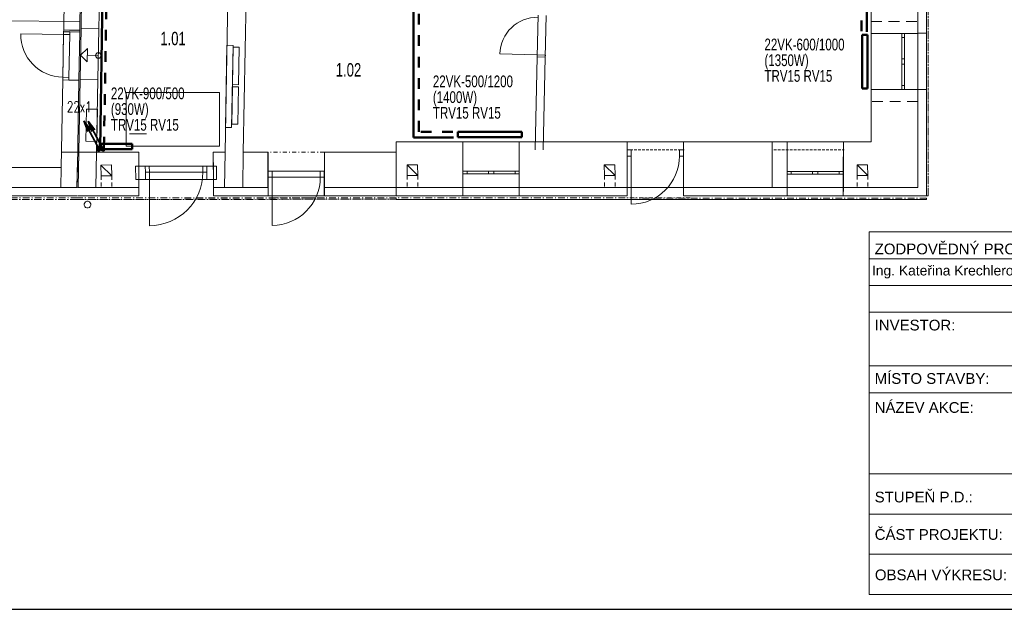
# Model space of a CAD drawing. Header units: millimetres. Extents: x 28262 to 240133, y -152087 to 56534.
# Tile 75 of 107: x 146545 to 164923, y -7545 to 3464. Entities that reach past the tile are written whole.
import ezdxf

# ---------------------------------------------------------------- set-up
doc = ezdxf.new("R2010")
doc.units = ezdxf.units.MM
doc.header["$MEASUREMENT"] = 0
for name, pattern in [('Čerchovaná M', [225, 125, -42.5, 15, -42.5]), ('Čerchovaná S', [175, 75, -42.5, 15, -42.5]), ('Čárkovaná', [325, 200, -125]), ('čárkovaná 3', [75, 50, -25]), ('Čárkovaná M', [400, 200, -200]), ('Čárkovaná S', [125, 75, -50])]:
    doc.linetypes.add(name, pattern=pattern)
doc.layers.get('0').update_dxf_attribs({"lineweight": 9})
for name, color, linetype, lineweight in [('--písmo', 7, 'Continuous', 25), ('--tabulka', 7, 'Continuous', 20), ('--TOPEN', 6, 'Continuous', 50), ('--TOPEN_POPIS', 7, 'Continuous', 25), ('--TOPEN_STUP', 5, 'Continuous', 35), ('--TOPEN_VR_OT', 5, 'Čárkovaná M', 50), ('2D prvky - obecné', 7, 'Continuous', 9), ('Konstrukce - nosné', 7, 'Continuous', 9), ('Kresby a obrázky', 7, 'Continuous', 9), ('Nové_0', 7, 'Continuous', 9), ('Nové_Konstrukce - krov', 9, 'Continuous', 13), ('Nové_Konstrukce - nosné', 7, 'Continuous', 9), ('Nové_Kresby a obrázky', 9, 'Continuous', 9), ('Nové_Otvory – Dveře', 7, 'Continuous', 9), ('Nové_Otvory – Okna', 7, 'Continuous', 9), ('Nové_Výplně - Povrchové', 7, 'Continuous', 13), ('Nové_Výplně – Řezové', 7, 'Continuous', 9), ('Otvory – Dveře', 7, 'Continuous', 9), ('Situace - terén', 7, 'Continuous', 9), ('Výplně – Řezové', 7, 'Continuous', 9)]:
    doc.layers.add(name, color=color, linetype=linetype, lineweight=lineweight)
doc.styles.add('GENERATED_STYLE_1', font='arial.ttf')
doc.styles.add('styl1', font='arial.ttf', dxfattribs={"width": 0.7, "height": 250})
doc.styles.add('styl5', font='arial.ttf', dxfattribs={"width": 0.7, "height": 220})
doc.styles.add('styl6', font='romans.shx', dxfattribs={"width": 0.7, "height": 200})

msp = doc.modelspace()

# ---------------------------------------------------------------- hatches: boundary and pattern name
at = {"layer": 'Nové_Výplně – Řezové', "linetype": 'Continuous'}
for points in [[(147366, 3273), (147365, 3238), (147665, 3233), (147666, 3268)], [(161919, 1182), (161918, 332), (161919, 332), (161919, 1182)], [(151179, 993), (151179, 333), (151182, 333), (151182, 833), (151182, 993)]]:
    msp.add_hatch(color=256, dxfattribs=at).paths.add_polyline_path(points)

# ---------------------------------------------------------------- linework, layer by layer
at = {"layer": '--písmo'}
msp.add_line((138720, -7545), (180720, -7545), dxfattribs=at)
at = {"layer": '--tabulka', "linetype": 'Continuous'}
for p, q in [((162403, -500), (180403, -500)), ((162403, -500), (162403, -7267)), ((162403, -1000), (165403, -1000)), ((162403, -1500), (174403, -1500)), ((162403, -2000), (180403, -2000)), ((162403, -3000), (176403, -3000)), ((162403, -3500), (176403, -3500)), ((174403, -5017), (162403, -5017)), ((162403, -5767), (174403, -5767)), ((162403, -6517), (174403, -6517)), ((162403, -7267), (174403, -7267))]:
    msp.add_line(p, q, dxfattribs=at)
at = {"layer": '--TOPEN'}
for p, q in [((148046, 1063), (148116, 5357)), ((162358, 5049), (162358, 3238)), ((153896, 3929), (153896, 1262)), ((162272, 3180), (162272, 2180)), ((162272, 3180), (162372, 3180)), ((162372, 2180), (162372, 3180)), ((162272, 2180), (162372, 2180)), ((155920, 1368), (154720, 1368)), ((154720, 1368), (154720, 1268)), ((155920, 1268), (155920, 1368)), ((148643, 1146), (148043, 1146)), ((148043, 1046), (148043, 1146)), ((148643, 1046), (148643, 1146)), ((154642, 1262), (153896, 1262)), ((154720, 1268), (155920, 1268)), ((148043, 1046), (148643, 1046))]:
    msp.add_line(p, q, dxfattribs=at)
at = {"layer": '--TOPEN_STUP'}
for p, q in [((148019, 1056), (147740, 1574)), ((147740, 1574), (147815, 1379)), ((147740, 1574), (147867, 1410)), ((148098, 1054), (147820, 1572)), ((147820, 1572), (147894, 1376)), ((147820, 1572), (147947, 1408))]:
    msp.add_line(p, q, dxfattribs=at)
for centre, radius in [((148020, 1043), 33), ((148020, 1043), 11), ((148100, 1046), 33), ((148100, 1046), 11)]:
    msp.add_circle(centre, radius, dxfattribs=at)
at = {"layer": '--TOPEN_VR_OT'}
for p, q in [((148118, 1074), (148187, 5257)), ((162258, 5049), (162258, 3238)), ((153997, 1373), (153997, 4026)), ((154631, 1373), (153997, 1373))]:
    msp.add_line(p, q, dxfattribs=at)
at = {"linetype": 'čárkovaná 3'}
msp.add_line((163309, 332), (163309, 17952), dxfattribs=at)
at = {"linetype": 'Continuous'}
msp.add_line((148912, 1332), (148592, 1332), dxfattribs=at)
at = {"layer": '2D prvky - obecné', "linetype": 'Continuous'}
for p, q in [((147980, 992), (147325, 991)), ((147651, 994), (147639, 332)), ((147981, 992), (147969, 332)), ((150379, 992), (150367, 332)), ((150719, 992), (150707, 332)), ((147623, 832), (147614, 332)), ((147321, 707), (147314, 332)), ((156665, 333), (157535, 333))]:
    msp.add_line(p, q, dxfattribs=at)
at = {"layer": '2D prvky - obecné', "linetype": 'čárkovaná 3'}
for p, q in [((157938, 1032), (158948, 1032)), ((160620, 1032), (161935, 1032))]:
    msp.add_line(p, q, dxfattribs=at)
at = {"layer": 'Konstrukce - nosné', "linetype": 'Continuous'}
for p, q in [((150497, 7618), (150379, 992)), ((150719, 992), (150837, 7618)), ((147380, 4096), (147366, 3273)), ((147666, 3268), (147680, 4091)), ((147705, 4068), (147691, 3302)), ((148021, 3296), (148035, 4062)), ((143579, 3459), (147668, 3430)), ((147476, 3271), (147366, 3273)), ((147666, 3268), (147476, 3271)), ((148021, 3296), (147691, 3302)), ((156205, 2768), (156164, 1036)), ((156314, 1033), (156355, 2764)), ((147349, 2338), (147321, 707)), ((147349, 2338), (147464, 2336)), ((147464, 2336), (147649, 2333)), ((147621, 707), (147649, 2333)), ((147675, 2352), (147651, 992)), ((148005, 2346), (147675, 2352)), ((147981, 992), (148005, 2346)), ((163009, 2158), (162439, 2158)), ((162439, 2158), (162439, 1182)), ((163059, 2158), (163009, 2158)), ((163309, 2158), (163059, 2158)), ((163309, 332), (163309, 2158)), ((154819, 1183), (153570, 1183)), ((153570, 333), (153570, 1183)), ((154819, 633), (154819, 1183)), ((155869, 633), (155869, 1183)), ((157884, 1183), (156160, 1183)), ((160589, 1182), (158934, 1182)), ((160589, 532), (160589, 1182)), ((161919, 532), (161919, 1182)), ((162439, 1182), (161919, 1182)), ((147639, 332), (147651, 992)), ((148769, 992), (147981, 992)), ((150379, 992), (150159, 992)), ((151179, 993), (150719, 992)), ((151179, 898), (151179, 993)), ((152232, 833), (152232, 993)), ((153570, 993), (152232, 993)), ((151179, 783), (151179, 898)), ((151179, 333), (151179, 783)), ((152232, 833), (152232, 333)), ((147321, 707), (146129, 707)), ((147614, 332), (147621, 707)), ((154819, 583), (154819, 633)), ((154819, 333), (154819, 583)), ((155869, 583), (155869, 633)), ((155869, 333), (155869, 583)), ((160589, 482), (160589, 532)), ((160589, 332), (160589, 482)), ((161919, 482), (161919, 532)), ((161919, 332), (161919, 482)), ((146129, 332), (147614, 332)), ((147639, 332), (148770, 332)), ((150160, 332), (151179, 333)), ((152232, 333), (153570, 333)), ((153570, 333), (154819, 333)), ((156159, 333), (157884, 333)), ((158934, 332), (160589, 332)), ((161919, 332), (162439, 332)), ((163309, 332), (162439, 332))]:
    msp.add_line(p, q, dxfattribs=at)
at = {"layer": 'Kresby a obrázky', "linetype": 'Continuous'}
for p, q in [((147682, 2804), (147810, 2925)), ((147682, 2804), (147804, 2675)), ((147810, 2925), (147804, 2675)), ((148012, 2795), (147807, 2800))]:
    msp.add_line(p, q, dxfattribs=at)
at = {"layer": 'Kresby a obrázky', "linetype": 'Čárkovaná S'}
for p, q in [((148063, 551), (148063, 332)), ((148263, 551), (148263, 332)), ((153776, 552), (153776, 333)), ((153976, 552), (153976, 333)), ((157458, 552), (157458, 333)), ((157658, 552), (157658, 333)), ((162176, 552), (162176, 333)), ((162376, 552), (162376, 333))]:
    msp.add_line(p, q, dxfattribs=at)
at = {"layer": 'Kresby a obrázky', "linetype": 'Continuous'}
msp.add_circle((148012, 2795), 51, dxfattribs=at)
at = {"layer": 'Nové_0', "linetype": 'Čárkovaná'}
for p, q in [((162439, 1938), (162439, 3428)), ((162439, 3428), (163308, 3428)), ((163308, 3428), (163308, 1938)), ((163308, 1938), (162439, 1938))]:
    msp.add_line(p, q, dxfattribs=at)
at = {"layer": 'Nové_Konstrukce - krov', "linetype": 'Continuous'}
for start, end in [(79.0063, 259.0063), (259.0063, 79.0063)]:
    msp.add_arc((147810, 12), 62.5, start, end, dxfattribs=at)
at = {"layer": 'Nové_Konstrukce - nosné', "linetype": 'Čerchovaná M'}
for p, q in [((163473, 18100), (163473, 176)), ((163500, 18100), (163500, 176)), ((163500, 18100), (163500, 176)), ((163500, 176), (163500, 18100)), ((147626, 135), (142990, 135)), ((147626, 109), (142990, 109)), ((147626, 109), (142990, 109)), ((142990, 109), (147626, 109)), ((153571, 137), (147626, 135)), ((153571, 111), (147626, 109)), ((153571, 111), (147626, 109)), ((147626, 109), (153571, 110)), ((163469, 134), (153571, 135)), ((153571, 109), (153571, 135)), ((163469, 107), (153571, 109)), ((163469, 107), (153571, 109)), ((153571, 109), (163469, 107)), ((153571, 109), (153571, 109)), ((153571, 109), (153571, 109)), ((163469, 107), (163469, 134)), ((163469, 107), (163469, 107)), ((163469, 107), (163469, 107)), ((163500, 176), (163473, 176)), ((163500, 176), (163500, 176)), ((163500, 176), (163500, 176))]:
    msp.add_line(p, q, dxfattribs=at)
at = {"layer": 'Nové_Konstrukce - nosné', "linetype": 'Continuous'}
for p, q in [((163309, 5087), (163309, 3209)), ((163469, 3209), (163469, 5087)), ((162439, 4132), (162439, 3208)), ((163309, 3208), (163309, 4132)), ((147366, 3273), (147365, 3238)), ((147665, 3233), (147365, 3238)), ((147665, 3233), (147666, 3268)), ((163309, 3208), (162439, 3208)), ((163319, 3209), (163309, 3209)), ((163319, 3209), (163469, 3209)), ((156205, 2768), (156355, 2764)), ((163318, 2159), (163308, 2159)), ((163308, 2159), (163308, 332)), ((163318, 2159), (163468, 2159)), ((163468, 332), (163468, 2159)), ((156160, 1183), (155869, 1183)), ((155869, 333), (155869, 1183)), ((157884, 1183), (157884, 333)), ((158934, 332), (158934, 1182)), ((160869, 1182), (160589, 1182)), ((160869, 1182), (160868, 332)), ((161918, 332), (161919, 1182)), ((161919, 1182), (161919, 1182)), ((148769, 992), (148770, 332)), ((150160, 332), (150159, 992)), ((151182, 993), (151179, 993)), ((151182, 993), (151182, 833)), ((151182, 833), (151182, 333)), ((148889, 732), (148709, 732)), ((148709, 732), (148710, 482)), ((148769, 622), (148770, 172)), ((148769, 622), (148770, 332)), ((148890, 617), (148889, 732)), ((148890, 482), (148890, 617)), ((150040, 617), (150039, 732)), ((150219, 732), (150039, 732)), ((150040, 482), (150040, 617)), ((150160, 622), (150160, 172)), ((150160, 622), (150160, 332)), ((150220, 482), (150219, 732)), ((151180, 623), (151180, 173)), ((151180, 623), (151180, 333)), ((152230, 623), (152230, 333)), ((152230, 623), (152230, 333)), ((157884, 623), (157884, 173)), ((157884, 623), (157884, 333)), ((158934, 622), (158934, 172)), ((158934, 622), (158934, 332)), ((148710, 482), (148890, 482)), ((150040, 482), (150220, 482)), ((147621, 332), (146130, 332)), ((148770, 332), (147639, 332)), ((151180, 333), (150160, 332)), ((151179, 333), (151182, 333)), ((152232, 173), (152231, 333)), ((153558, 333), (152231, 333)), ((154819, 333), (153570, 333)), ((153570, 173), (153570, 333)), ((154819, 323), (154819, 333)), ((154819, 323), (154819, 173)), ((155869, 333), (156159, 333)), ((155869, 323), (155869, 333)), ((157884, 333), (155869, 333)), ((155869, 323), (155869, 173)), ((160868, 332), (158934, 332)), ((160589, 332), (160868, 332)), ((161918, 332), (161919, 332)), ((161919, 322), (161918, 172)), ((161919, 322), (161919, 332)), ((163308, 332), (161919, 332)), ((163468, 172), (163468, 332)), ((146130, 172), (147621, 172)), ((147639, 172), (148770, 172)), ((150160, 172), (151180, 173)), ((152232, 173), (153558, 173)), ((153570, 173), (154819, 173)), ((155869, 173), (157884, 173)), ((158934, 172), (160868, 172)), ((161918, 172), (163468, 172))]:
    msp.add_line(p, q, dxfattribs=at)
at = {"layer": 'Nové_Kresby a obrázky', "linetype": 'Čerchovaná S'}
for p, q in [((152231, 993), (151181, 993)), ((152231, 138), (151181, 138)), ((159060, 136), (157760, 136))]:
    msp.add_line(p, q, dxfattribs=at)
at = {"layer": 'Nové_Otvory – Dveře', "linetype": 'Continuous'}
for p, q in [((156223, 3547), (156205, 2768)), ((156373, 3544), (156355, 2764)), ((147364, 3188), (146564, 3202)), ((147349, 2338), (147365, 3238)), ((147350, 2388), (147364, 3188)), ((147365, 3238), (147364, 3188)), ((147364, 3188), (147479, 3186)), ((147480, 3236), (147365, 3238)), ((147365, 3238), (147480, 3236)), ((147365, 3238), (147480, 3236)), ((147479, 3186), (147465, 2386)), ((147479, 3186), (147480, 3236)), ((147480, 3236), (147665, 3233)), ((147649, 2333), (147665, 3233)), ((156206, 2808), (155506, 2824)), ((156205, 2768), (156206, 2808)), ((156355, 2764), (156205, 2768)), ((156205, 2768), (156355, 2764)), ((156205, 2768), (156355, 2764)), ((156206, 2808), (156356, 2804)), ((156356, 2804), (156355, 2764)), ((147350, 2388), (147349, 2338)), ((147349, 2338), (147464, 2336)), ((147349, 2338), (147464, 2336)), ((147349, 2338), (147464, 2336)), ((147465, 2386), (147350, 2388)), ((147464, 2336), (147465, 2386)), ((147464, 2336), (147649, 2333)), ((158934, 1182), (157884, 1183)), ((157884, 1183), (157884, 1033)), ((158934, 1182), (158934, 1032)), ((148770, 612), (148769, 992)), ((150160, 612), (150159, 992)), ((151182, 833), (151182, 993)), ((152232, 833), (152232, 993)), ((157959, 1033), (157884, 1033)), ((157884, 1033), (157884, 918)), ((157884, 1033), (157884, 918)), ((157884, 1033), (157884, 918)), ((157959, 918), (157959, 1033)), ((158934, 1032), (158859, 1032)), ((158859, 1032), (158859, 917)), ((158934, 917), (158934, 1032)), ((158934, 1032), (158934, 917)), ((158934, 1032), (158934, 917)), ((151182, 833), (151182, 333)), ((152232, 833), (152232, 333)), ((157884, 918), (157959, 918)), ((157884, 918), (157884, 333)), ((157959, 918), (157959, 18)), ((158859, 917), (158934, 917)), ((158934, 917), (158934, 332)), ((148769, 622), (148770, 332)), ((148769, 622), (148770, 172)), ((148770, 612), (148770, 332)), ((150039, 732), (148889, 732)), ((148964, 732), (148889, 732)), ((148889, 732), (148890, 617)), ((148890, 617), (148889, 732)), ((148890, 617), (148889, 732)), ((148890, 617), (148965, 617)), ((148890, 482), (148890, 617)), ((148964, 732), (149964, 732)), ((148965, 617), (148964, 732)), ((149965, 617), (148965, 617)), ((148965, 617), (148965, -383)), ((150039, 732), (149964, 732)), ((149964, 732), (149965, 617)), ((149965, 617), (150040, 617)), ((150040, 617), (150039, 732)), ((150040, 617), (150039, 732)), ((150040, 617), (150039, 732)), ((150040, 482), (150040, 617)), ((150160, 622), (150160, 332)), ((150160, 622), (150160, 172)), ((150160, 612), (150160, 332)), ((151180, 623), (151180, 333)), ((151180, 623), (151180, 173)), ((151256, 638), (151181, 638)), ((151181, 638), (151181, 523)), ((151256, 638), (152156, 638)), ((151256, 523), (151256, 638)), ((152231, 638), (152156, 638)), ((152156, 638), (152156, 523)), ((152230, 623), (152230, 333)), ((152230, 623), (152230, 173)), ((152231, 523), (152231, 638)), ((157884, 623), (157884, 333)), ((157884, 623), (157884, 173)), ((158934, 622), (158934, 332)), ((158934, 622), (158934, 172)), ((150040, 482), (148890, 482)), ((151181, 523), (151256, 523)), ((152156, 523), (151256, 523)), ((151256, 523), (151257, -377)), ((152156, 523), (152231, 523)), ((151182, 173), (151181, 333)), ((152232, 173), (152231, 333)), ((158934, 332), (157884, 333)), ((152232, 173), (151182, 173))]:
    msp.add_line(p, q, dxfattribs=at)
for centre, radius, start, end in [((156206, 2808), 700, 88.6585, 178.6585), ((147364, 3188), 800, 178.9976, 268.9976), ((157959, 918), 900, 269.9912, 359.9912), ((148965, 617), 1000, 270.0169, 0.0169), ((151256, 523), 900, 270.0169, 0.0169)]:
    msp.add_arc(centre, radius, start, end, dxfattribs=at)
at = {"layer": 'Nové_Otvory – Okna', "linetype": 'Continuous'}
for p, q in [((162439, 2158), (162439, 3208)), ((163009, 3208), (162439, 3208)), ((163009, 3133), (163009, 3208)), ((163059, 3208), (163009, 3208)), ((163059, 3208), (163009, 3208)), ((163059, 3133), (163009, 3133)), ((163009, 2733), (163009, 3133)), ((163059, 3208), (163059, 3133)), ((163309, 3208), (163059, 3208)), ((163059, 3133), (163059, 2733)), ((163308, 2159), (163309, 3209)), ((163319, 3209), (163309, 3209)), ((163309, 2158), (163309, 3208)), ((163319, 3209), (163469, 3209)), ((163468, 2159), (163469, 3209)), ((163009, 2683), (163009, 2733)), ((163009, 2733), (163059, 2733)), ((163009, 2633), (163009, 2683)), ((163059, 2633), (163009, 2633)), ((163009, 2233), (163009, 2633)), ((163059, 2733), (163059, 2683)), ((163059, 2683), (163059, 2633)), ((163059, 2633), (163059, 2233)), ((163009, 2158), (163009, 2233)), ((163009, 2233), (163059, 2233)), ((163059, 2233), (163059, 2158)), ((163009, 2158), (162439, 2158)), ((163059, 2158), (163009, 2158)), ((163059, 2158), (163009, 2158)), ((163309, 2158), (163059, 2158)), ((163318, 2159), (163308, 2159)), ((163318, 2159), (163468, 2159)), ((155869, 1183), (154819, 1183)), ((154819, 633), (154819, 1183)), ((155869, 633), (155869, 1183)), ((160868, 632), (160869, 1182)), ((160869, 1182), (161919, 1182)), ((161918, 632), (161919, 1182)), ((154894, 633), (154819, 633)), ((154819, 583), (154819, 633)), ((154819, 583), (154819, 633)), ((154819, 583), (154894, 583)), ((154819, 333), (154819, 583)), ((154894, 583), (154894, 633)), ((155294, 633), (154894, 633)), ((154894, 583), (155294, 583)), ((155344, 633), (155294, 633)), ((155294, 633), (155294, 583)), ((155294, 583), (155344, 583)), ((155394, 633), (155344, 633)), ((155344, 583), (155394, 583)), ((155394, 583), (155394, 633)), ((155794, 633), (155394, 633)), ((155394, 583), (155794, 583)), ((155869, 633), (155794, 633)), ((155794, 633), (155794, 583)), ((155794, 583), (155869, 583)), ((155869, 583), (155869, 633)), ((155869, 583), (155869, 633)), ((155869, 333), (155869, 583)), ((160868, 632), (160943, 632)), ((160868, 582), (160868, 632)), ((160868, 582), (160868, 632)), ((160943, 582), (160868, 582)), ((160868, 332), (160868, 582)), ((160943, 632), (160943, 582)), ((160943, 632), (161343, 632)), ((161343, 582), (160943, 582)), ((161343, 582), (161343, 632)), ((161343, 632), (161393, 632)), ((161393, 582), (161343, 582)), ((161393, 632), (161443, 632)), ((161443, 582), (161393, 582)), ((161443, 632), (161443, 582)), ((161443, 632), (161843, 632)), ((161843, 582), (161443, 582)), ((161843, 582), (161843, 632)), ((161843, 632), (161918, 632)), ((161918, 582), (161843, 582)), ((161918, 582), (161918, 632)), ((161918, 582), (161918, 632)), ((161918, 332), (161918, 582)), ((155869, 333), (154819, 333)), ((154819, 333), (155869, 333)), ((154819, 323), (154819, 333)), ((154819, 323), (154819, 333)), ((155869, 333), (154819, 333)), ((154819, 173), (154819, 323)), ((154819, 323), (154819, 173)), ((155869, 333), (155869, 323)), ((155869, 323), (155869, 333)), ((155869, 323), (155869, 173)), ((155869, 323), (155869, 173)), ((160868, 332), (161918, 332)), ((160868, 322), (160868, 332)), ((160868, 332), (161918, 332)), ((160868, 322), (160868, 332)), ((161919, 332), (160868, 332)), ((160868, 322), (160868, 172)), ((160868, 322), (160868, 172)), ((161918, 322), (161918, 332)), ((161918, 322), (161918, 172)), ((161919, 322), (161918, 172)), ((161919, 322), (161919, 332)), ((155869, 173), (154819, 173)), ((155869, 173), (154819, 173)), ((160868, 172), (161918, 172)), ((161918, 172), (160868, 172))]:
    msp.add_line(p, q, dxfattribs=at)
at = {"layer": 'Nové_Výplně - Povrchové', "linetype": 'Continuous'}
for p, q in [((148532, 1102), (148532, 2102)), ((148532, 2102), (150275, 2102)), ((150275, 2102), (150275, 1102)), ((150275, 1102), (148532, 1102))]:
    msp.add_line(p, q, dxfattribs=at)
at = {"layer": 'Otvory – Dveře', "linetype": 'Continuous'}
for p, q in [((147675, 2352), (147691, 3302)), ((148021, 3296), (147691, 3302)), ((148005, 2346), (148021, 3296)), ((148005, 2346), (147675, 2352))]:
    msp.add_line(p, q, dxfattribs=at)
at = {"layer": 'Situace - terén', "linetype": 'Continuous'}
for p, q in [((150414, 2985), (150388, 1453)), ((150528, 2983), (150414, 2985)), ((150501, 1451), (150528, 2983)), ((150527, 2950), (150515, 2252)), ((150640, 2948), (150527, 2950)), ((150628, 2250), (150640, 2948)), ((150514, 2210), (150502, 1512)), ((150628, 2209), (150514, 2210)), ((150515, 2252), (150628, 2250)), ((150615, 1510), (150628, 2209)), ((147792, 1796), (147781, 1195)), ((147995, 1792), (147792, 1796)), ((147985, 1192), (147995, 1792)), ((150502, 1512), (150615, 1510)), ((150388, 1453), (150501, 1451)), ((147781, 1195), (147985, 1192))]:
    msp.add_line(p, q, dxfattribs=at)
at = {"layer": 'Výplně – Řezové', "linetype": 'Continuous'}
for p, q in [((148259, 751), (148060, 750)), ((148063, 551), (148060, 750)), ((148060, 750), (148263, 551)), ((148060, 750), (148263, 551)), ((148263, 551), (148259, 751)), ((153972, 752), (153774, 751)), ((153776, 552), (153774, 751)), ((153774, 751), (153976, 552)), ((153774, 751), (153976, 552)), ((153976, 552), (153972, 752)), ((157654, 752), (157456, 751)), ((157458, 552), (157456, 751)), ((157456, 751), (157658, 553)), ((157456, 751), (157658, 553)), ((157658, 553), (157654, 752)), ((162372, 752), (162174, 751)), ((162176, 552), (162174, 751)), ((162174, 751), (162376, 553)), ((162174, 751), (162376, 553)), ((162376, 553), (162372, 752)), ((148263, 551), (148063, 551)), ((153976, 552), (153776, 552)), ((157658, 553), (157458, 552)), ((162376, 553), (162176, 552))]:
    msp.add_line(p, q, dxfattribs=at)

# ---------------------------------------------------------------- texts
at = {"layer": '--písmo', "style": 'styl1', "width": 0.7}
for s, p in [('1.01', (149169, 2987)), ('1.02', (152444, 2402))]:
    msp.add_text(s, height=250, dxfattribs=at).set_placement(p)
at = {"layer": '--tabulka', "linetype": 'Continuous', "style": 'GENERATED_STYLE_1'}
for s, insert, char_height, attachment_point in [('\\A1;{\\fArial|b0|i0|c238|p38;ZODPOVĚDNÝ PROJ.:}', (162503, -920), 200, 7), ('\\A1;Ing. Kateřina Krechlerová', (162452, -1247), 185, 4), ('\\A1;{\\fArial|b0|i0|c238|p38;INVESTOR:}', (162503, -2240), 200, 4), ('\\A1;{\\fArial|b0|i0|c238|p38;MÍSTO STAVBY:}', (162503, -3237), 200, 4), ('\\A1;{\\fArial|b0|i0|c238|p38;NÁZEV AKCE:}', (162503, -3778), 200, 4), ('\\A1;{\\fArial|b0|i0|c238|p38;STUPEŇ P.D.:}', (162503, -5450), 200, 4), ('\\A1;{\\fArial|b0|i0|c238|p38;ČÁST PROJEKTU:}', (162503, -6149), 200, 4), ('\\A1;{\\fArial|b0|i0|c238|p38;OBSAH VÝKRESU:}', (162507, -6903), 200, 4)]:
    msp.add_mtext(s, dxfattribs=dict(at, insert=insert, char_height=char_height, attachment_point=attachment_point))
at = {"layer": '--TOPEN_POPIS', "width": 0.7}
for s, height, style, p in [('22VK-600/1000', 220, 'styl5', (160446, 2890)), ('(1350W)', 220, 'styl5', (160446, 2597)), ('22VK-500/1200', 220, 'styl5', (154257, 2202)), ('TRV15 RV15', 220, 'styl5', (160446, 2304)), ('22VK-900/500', 220, 'styl5', (148247, 1978)), ('(1400W)', 220, 'styl5', (154257, 1908)), ('22x1', 200, 'styl6', (147427, 1739)), ('(930W)', 220, 'styl5', (148247, 1685)), ('TRV15 RV15', 220, 'styl5', (154257, 1615)), ('TRV15 RV15', 220, 'styl5', (148247, 1391))]:
    msp.add_text(s, height=height, dxfattribs=dict(at, style=style)).set_placement(p)

doc.saveas('drawing.dxf')
